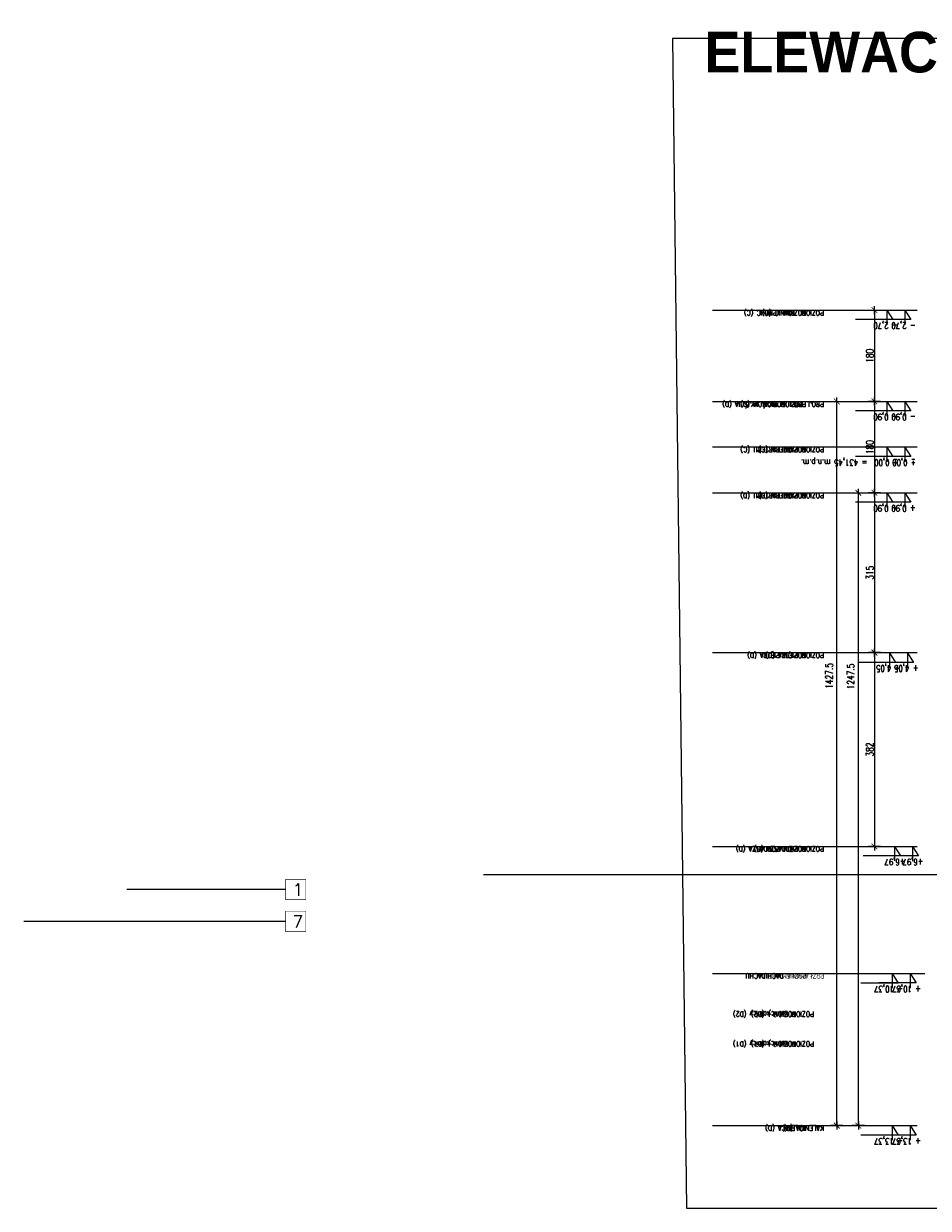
# Model space of a CAD drawing. Header units: millimetres. Extents: x -82287 to 177822, y -399756 to 0.
# Tile 207 of 228: x 56179 to 57962, y -205225 to -202891. Entities that reach past the tile are written whole.
import ezdxf
from ezdxf.enums import TextEntityAlignment as Align

# ---------------------------------------------------------------- set-up
doc = ezdxf.new("R2010")
doc.units = ezdxf.units.MM
doc.header["$MEASUREMENT"] = 0
doc.layers.get('DEFPOINTS').update_dxf_attribs({"lineweight": 50})
doc.layers.add('FL_XREF', color=252, linetype='Continuous')
for name, color, linetype, lineweight in [('SUŁOSZOWA - PB 21 03$0$!! 0_ Opis', 251, 'Continuous', 0), ('SUŁOSZOWA - PB 21 03$0$!! 0_bloki rzędnych', 251, 'Continuous', 0), ('SUŁOSZOWA - PB 21 03$0$!! 0_Opis_pom', 251, 'Continuous', 0), ('SUŁOSZOWA - PB 21 03$0$!! 1  WYDZIELENIE PPOŻ', 251, 'Continuous', 0), ('SUŁOSZOWA - PB 21 03$0$!! 1_OPIS POM NOWE', 251, 'Continuous', 0), ('SUŁOSZOWA - PB 21 03$0$!!_1  OPISY ELEWACJE', 251, 'Continuous', 0), ('SUŁOSZOWA - PB 21 03$0$0-rzedne-blok', 251, 'Continuous', 0)]:
    doc.layers.add(name, color=color, linetype=linetype, lineweight=lineweight)
doc.layers.add('SUŁOSZOWA - PB 21 03$0$!! 0_ramki', color=251, linetype='Continuous', lineweight=0, plot=False)
doc.layers.add('SUŁOSZOWA - PB 21 03$0$ND', color=251, linetype='Continuous', lineweight=0, plot=False)
doc.styles.add('SUŁOSZOWA - PB 21 03$0$ARIAL', font='tahoma.ttf')
doc.styles.add('SUŁOSZOWA - PB 21 03$0$DEUTSCH', font='SIMPLEX8')
doc.styles.add('SUŁOSZOWA - PB 21 03$0$SIMPLEX', font='simplex.shx', dxfattribs={"width": 0.77})
doc.styles.add('SUŁOSZOWA - PB 21 03$0$STYLE10', font='arialbd.ttf')
doc.styles.add('SUŁOSZOWA - PB 21 03$0$TXT', font='simplex.shx')
doc.dimstyles.new('SUŁOSZOWA - PB 21 03$0$OL PB 100', dxfattribs={"dimscale": 4, "dimtxt": 3.5, "dimasz": 0.2, "dimexe": 10, "dimexo": 10, "dimgap": 0.5, "dimtad": 1, "dimdec": 1, "dimrnd": 0.5, "dimzin": 9, "dimdsep": 46, "dimtxsty": 'SUŁOSZOWA - PB 21 03$0$SIMPLEX', "dimblk": 'SUŁOSZOWA - PB 21 03$0$thick_MSz', "dimcen": 0.05, "dimdle": 8, "dimse1": 1, "dimse2": 1, "dimclrd": 256, "dimclre": 256, "dimclrt": 3, "dimadec": 1, "dimazin": 2, "dimtfac": 1, "dimtdec": 1, "dimtix": 1, "dimtofl": 0, "dimtmove": 2, "dimatfit": 3, "dimldrblk": 'SUŁOSZOWA - PB 21 03$0$thick_MSz', "dimfxl": 10, "dimfxlon": 1, "dimtolj": 1, "dimlwd": -1, "dimlwe": -1, "dimarcsym": 0})

# ---------------------------------------------------------------- blocks, each defined once
blk = doc.blocks.new('SUŁOSZOWA - PB 21 03$0$D_kota')
for p, q in [((8.7, 0), (8.7, 23)), ((-0.8, 15), (8.7, 15)), ((8.7, 0), (-0.8, 15))]:
    blk.add_line(p, q)
blk.add_lwpolyline([(-0.8, 15), (57.9, 15)])
at = {"style": 'SUŁOSZOWA - PB 21 03$0$DEUTSCH', "width": 0.8}
blk.add_attdef('POZ.ARCH', (7.3, 19.7), '', height=10, dxfattribs=at)
blk = doc.blocks.new('SUŁOSZOWA - PB 21 03$0$thick_MSz')
for p, q in [((-10, 0), (10, 0)), ((0, 15), (0, -15))]:
    blk.add_line(p, q)
at = {"const_width": 2, "elevation": 2}
blk.add_lwpolyline([(-7.1, -7.1), (7.1, 7.1)], dxfattribs=at)
blk = doc.blocks.new('*D182')
at = {"layer": 'DEFPOINTS', "color": 0, "ltscale": 100, "transparency": 16777216}
for p in [(-7256.9, 8688.1), (-7256.9, 8610.3), (-6009.6, 8600.1)]:
    blk.add_point(p, dxfattribs=at)
at = {"layer": 'SUŁOSZOWA - PB 21 03$0$ND', "ltscale": 100, "transparency": 16777216}
blk.add_line((-6010.4, 8610.3), (-7256.1, 8610.3), dxfattribs=at)
at = {"layer": 'SUŁOSZOWA - PB 21 03$0$ND', "ltscale": 100, "transparency": 16777216, "xscale": 0.8, "yscale": 0.8, "zscale": 0.8}
for p, rotation in [((-7256.9, 8610.3), 180.0000000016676), ((-6009.6, 8610.3), 1.667526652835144e-09)]:
    blk.add_blockref('SUŁOSZOWA - PB 21 03$0$thick_MSz', p, dxfattribs=dict(at, rotation=rotation))
at = {"layer": 'SUŁOSZOWA - PB 21 03$0$ND', "color": 3, "ltscale": 100, "transparency": 16777216, "insert": (-6894.8, 8595.3), "char_height": 14, "attachment_point": 5, "rotation": 180, "style": 'SUŁOSZOWA - PB 21 03$0$SIMPLEX'}
blk.add_mtext('\\A1;1247.5', dxfattribs=at)
blk = doc.blocks.new('*D183')
at = {"layer": 'DEFPOINTS', "color": 0, "ltscale": 100, "transparency": 16777216}
for p in [(-7436.9, 8703.8), (-7256.9, 8703.8), (-7256.9, 8642)]:
    blk.add_point(p, dxfattribs=at)
at = {"layer": 'SUŁOSZOWA - PB 21 03$0$ND', "ltscale": 100, "transparency": 16777216}
blk.add_line((-7436.1, 8642), (-7257.7, 8642), dxfattribs=at)
at = {"layer": 'SUŁOSZOWA - PB 21 03$0$ND', "ltscale": 100, "transparency": 16777216, "xscale": 0.8, "yscale": 0.8, "zscale": 0.8}
for p, rotation in [((-7436.9, 8642), 180.0000000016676), ((-7256.9, 8642), 1.667526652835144e-09)]:
    blk.add_blockref('SUŁOSZOWA - PB 21 03$0$thick_MSz', p, dxfattribs=dict(at, rotation=rotation))
at = {"layer": 'SUŁOSZOWA - PB 21 03$0$ND', "color": 3, "ltscale": 100, "transparency": 16777216, "insert": (-7346.9, 8633), "char_height": 14, "attachment_point": 5, "rotation": 180, "style": 'SUŁOSZOWA - PB 21 03$0$SIMPLEX'}
blk.add_mtext('\\A1;180', dxfattribs=at)
blk = doc.blocks.new('*D184')
at = {"layer": 'DEFPOINTS', "color": 0, "ltscale": 100, "transparency": 16777216}
for p in [(-7256.9, 8703.8), (-6941.9, 8703.8), (-6941.9, 8642)]:
    blk.add_point(p, dxfattribs=at)
at = {"layer": 'SUŁOSZOWA - PB 21 03$0$ND', "ltscale": 100, "transparency": 16777216}
blk.add_line((-7256.1, 8642), (-6942.7, 8642), dxfattribs=at)
at = {"layer": 'SUŁOSZOWA - PB 21 03$0$ND', "ltscale": 100, "transparency": 16777216, "xscale": 0.8, "yscale": 0.8, "zscale": 0.8, "rotation": 180}
blk.add_blockref('SUŁOSZOWA - PB 21 03$0$thick_MSz', (-7256.9, 8642), dxfattribs=at)
at = {"layer": 'SUŁOSZOWA - PB 21 03$0$ND', "ltscale": 100, "transparency": 16777216, "xscale": 0.8, "yscale": 0.8, "zscale": 0.8}
blk.add_blockref('SUŁOSZOWA - PB 21 03$0$thick_MSz', (-6941.9, 8642), dxfattribs=at)
at = {"layer": 'SUŁOSZOWA - PB 21 03$0$ND', "color": 3, "ltscale": 100, "transparency": 16777216, "insert": (-7099.4, 8633), "char_height": 14, "attachment_point": 5, "rotation": 180, "style": 'SUŁOSZOWA - PB 21 03$0$SIMPLEX'}
blk.add_mtext('\\A1;315', dxfattribs=at)
blk = doc.blocks.new('*D185')
at = {"layer": 'DEFPOINTS', "color": 0, "ltscale": 100, "transparency": 16777216}
for p in [(-6941.9, 8703.8), (-6559.9, 8703.8), (-6559.9, 8642)]:
    blk.add_point(p, dxfattribs=at)
at = {"layer": 'SUŁOSZOWA - PB 21 03$0$ND', "ltscale": 100, "transparency": 16777216}
blk.add_line((-6941.1, 8642), (-6560.7, 8642), dxfattribs=at)
at = {"layer": 'SUŁOSZOWA - PB 21 03$0$ND', "ltscale": 100, "transparency": 16777216, "xscale": 0.8, "yscale": 0.8, "zscale": 0.8, "rotation": 180}
blk.add_blockref('SUŁOSZOWA - PB 21 03$0$thick_MSz', (-6941.9, 8642), dxfattribs=at)
at = {"layer": 'SUŁOSZOWA - PB 21 03$0$ND', "ltscale": 100, "transparency": 16777216, "xscale": 0.8, "yscale": 0.8, "zscale": 0.8}
blk.add_blockref('SUŁOSZOWA - PB 21 03$0$thick_MSz', (-6559.9, 8642), dxfattribs=at)
at = {"layer": 'SUŁOSZOWA - PB 21 03$0$ND', "color": 3, "ltscale": 100, "transparency": 16777216, "insert": (-6750.9, 8633), "char_height": 14, "attachment_point": 5, "rotation": 180, "style": 'SUŁOSZOWA - PB 21 03$0$SIMPLEX'}
blk.add_mtext('\\A1;382', dxfattribs=at)
blk = doc.blocks.new('*D186')
at = {"layer": 'DEFPOINTS', "color": 0, "ltscale": 100, "transparency": 16777216}
for p in [(-7616.9, 8679.3), (-7436.9, 8679.3), (-7436.9, 8642)]:
    blk.add_point(p, dxfattribs=at)
at = {"layer": 'SUŁOSZOWA - PB 21 03$0$ND', "ltscale": 100, "transparency": 16777216}
blk.add_line((-7616.1, 8642), (-7437.7, 8642), dxfattribs=at)
at = {"layer": 'SUŁOSZOWA - PB 21 03$0$ND', "ltscale": 100, "transparency": 16777216, "xscale": 0.8, "yscale": 0.8, "zscale": 0.8}
for p, rotation in [((-7616.9, 8642), 180.0000000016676), ((-7436.9, 8642), 1.667526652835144e-09)]:
    blk.add_blockref('SUŁOSZOWA - PB 21 03$0$thick_MSz', p, dxfattribs=dict(at, rotation=rotation))
at = {"layer": 'SUŁOSZOWA - PB 21 03$0$ND', "color": 3, "ltscale": 100, "transparency": 16777216, "insert": (-7526.9, 8633), "char_height": 14, "attachment_point": 5, "rotation": 180, "style": 'SUŁOSZOWA - PB 21 03$0$SIMPLEX'}
blk.add_mtext('\\A1;180', dxfattribs=at)
blk = doc.blocks.new('*D187')
at = {"layer": 'DEFPOINTS', "color": 0, "ltscale": 100, "transparency": 16777216}
for p in [(-7436.9, 8688.1), (-7436.9, 8567.8), (-6009.6, 8557.6)]:
    blk.add_point(p, dxfattribs=at)
at = {"layer": 'SUŁOSZOWA - PB 21 03$0$ND', "ltscale": 100, "transparency": 16777216}
blk.add_line((-6010.4, 8567.8), (-7436.1, 8567.8), dxfattribs=at)
at = {"layer": 'SUŁOSZOWA - PB 21 03$0$ND', "ltscale": 100, "transparency": 16777216, "xscale": 0.8, "yscale": 0.8, "zscale": 0.8}
for p, rotation in [((-7436.9, 8567.8), 180.0000000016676), ((-6009.6, 8567.8), 1.667526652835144e-09)]:
    blk.add_blockref('SUŁOSZOWA - PB 21 03$0$thick_MSz', p, dxfattribs=dict(at, rotation=rotation))
at = {"layer": 'SUŁOSZOWA - PB 21 03$0$ND', "color": 3, "ltscale": 100, "transparency": 16777216, "insert": (-6895.9, 8552.8), "char_height": 14, "attachment_point": 5, "rotation": 180, "style": 'SUŁOSZOWA - PB 21 03$0$SIMPLEX'}
blk.add_mtext('\\A1;1427.5', dxfattribs=at)
blk = doc.blocks.new('SUŁOSZOWA - PB 21 03$0$rzędne elewacje')
at = {"layer": 'SUŁOSZOWA - PB 21 03$0$0-rzedne-blok'}
for p, q in [((45186.1, -202764.8), (45186.1, -202618)), ((45366.1, -202764.8), (45366.1, -202618)), ((45546.1, -202764.8), (45546.1, -202618)), ((45861.1, -202764.8), (45861.1, -202618)), ((46243.1, -202764.8), (46243.1, -202618)), ((46493.6, -202764.8), (46493.6, -202618)), ((46793.4, -202764.8), (46793.4, -202618)), ((45186.1, -203021.7), (45186.1, -202819.8)), ((45366.1, -203021.7), (45366.1, -202819.8)), ((45546.1, -203021.7), (45546.1, -202819.8)), ((45861.1, -203021.7), (45861.1, -202819.8)), ((46243.1, -203021.7), (46243.1, -202819.8)), ((46493.6, -203021.7), (46493.6, -202819.8)), ((46793.4, -203021.7), (46793.4, -202819.8))]:
    blk.add_line(p, q, dxfattribs=at)
for points in [[(45456.1, -202618), (45456.1, -202764.8)], [(46493.6, -202764.8), (46493.6, -202618)], [(45456.1, -202819.8), (45456.1, -203021.7)], [(46493.6, -203021.7), (46493.6, -202819.8)]]:
    blk.add_lwpolyline(points, dxfattribs=at)
ref = blk.add_blockref('SUŁOSZOWA - PB 21 03$0$D_kota', (46243.1, -202652.1), dxfattribs=dict(at, xscale=1.250000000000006, yscale=1.250000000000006, zscale=1.250000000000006, rotation=270))
ref.add_attrib('POZ.ARCH', '+6,97', (46267.7, -202641.3), dxfattribs={"layer": '0', "height": 12.5, "rotation": 270, "style": 'SUŁOSZOWA - PB 21 03$0$DEUTSCH', "width": 0.8})
ref = blk.add_blockref('SUŁOSZOWA - PB 21 03$0$D_kota', (45186.1, -202667.3), dxfattribs=dict(at, xscale=1.250000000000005, yscale=1.250000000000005, zscale=1.250000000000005, rotation=270))
ref.add_attrib('POZ.ARCH', '- 2,70  ', (45210.7, -202656.5), dxfattribs={"layer": '0', "height": 12.5, "rotation": 270, "style": 'SUŁOSZOWA - PB 21 03$0$DEUTSCH', "width": 0.8})
ref = blk.add_blockref('SUŁOSZOWA - PB 21 03$0$D_kota', (45366.1, -202667.3), dxfattribs=dict(at, xscale=1.250000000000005, yscale=1.250000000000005, zscale=1.250000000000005, rotation=270))
ref.add_attrib('POZ.ARCH', '- 0,90  ', (45390.7, -202656.5), dxfattribs={"layer": '0', "height": 12.5, "rotation": 270, "style": 'SUŁOSZOWA - PB 21 03$0$DEUTSCH', "width": 0.8})
ref = blk.add_blockref('SUŁOSZOWA - PB 21 03$0$D_kota', (45456.1, -202667.3), dxfattribs=dict(at, xscale=1.250000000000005, yscale=1.250000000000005, zscale=1.250000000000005, rotation=270))
ref.add_attrib('POZ.ARCH', '%%p 0,00  = 431,45 m.n.p.m.', (45480.7, -202656.5), dxfattribs={"layer": '0', "height": 12.5, "rotation": 270, "style": 'SUŁOSZOWA - PB 21 03$0$DEUTSCH', "width": 0.8})
ref = blk.add_blockref('SUŁOSZOWA - PB 21 03$0$D_kota', (45546.1, -202667.3), dxfattribs=dict(at, xscale=1.250000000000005, yscale=1.250000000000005, zscale=1.250000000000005, rotation=270))
ref.add_attrib('POZ.ARCH', '+ 0,90  ', (45570.7, -202656.5), dxfattribs={"layer": '0', "height": 12.5, "rotation": 270, "style": 'SUŁOSZOWA - PB 21 03$0$DEUTSCH', "width": 0.8})
ref = blk.add_blockref('SUŁOSZOWA - PB 21 03$0$D_kota', (45861.6, -202661.9), dxfattribs=dict(at, xscale=1.250000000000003, yscale=1.250000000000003, zscale=1.250000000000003, rotation=269.9999999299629))
ref.add_attrib('POZ.ARCH', '+ 4,05', (45886.2, -202651.1), dxfattribs={"layer": '0', "height": 12.5, "rotation": 270, "style": 'SUŁOSZOWA - PB 21 03$0$DEUTSCH', "width": 0.8})
ref = blk.add_blockref('SUŁOSZOWA - PB 21 03$0$D_kota', (46493.6, -202656.9), dxfattribs=dict(at, xscale=1.250000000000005, yscale=1.250000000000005, zscale=1.250000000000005, rotation=270))
ref.add_attrib('POZ.ARCH', '+ 10,37', (46518.2, -202646.1), dxfattribs={"layer": '0', "height": 12.5, "rotation": 270, "style": 'SUŁOSZOWA - PB 21 03$0$DEUTSCH', "width": 0.8})
ref = blk.add_blockref('SUŁOSZOWA - PB 21 03$0$D_kota', (46793.4, -202656.9), dxfattribs=dict(at, xscale=1.250000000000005, yscale=1.250000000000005, zscale=1.250000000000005, rotation=270))
ref.add_attrib('POZ.ARCH', '+ 13,37', (46818, -202646.1), dxfattribs={"layer": '0', "height": 12.5, "rotation": 270, "style": 'SUŁOSZOWA - PB 21 03$0$DEUTSCH', "width": 0.8})
at = {"layer": 'SUŁOSZOWA - PB 21 03$0$0-rzedne-blok', "style": 'SUŁOSZOWA - PB 21 03$0$SIMPLEX', "width": 0.77}
for s, p in [('POZIOM  PIWNIC (C)', (45186.7, -202837.1)), ('PROJ. POZIOM WYJŚCIA (D)', (45366.7, -202837.1)), ('POZIOM PARTERU (C)', (45456.1, -202837.1)), ('POZIOM PARTERU (D)', (45546.7, -202837.1)), ('POZIOM PIĘTRA (D)', (45861.7, -202837.1)), ('POZIOM PODDASZA (D)', (46243.1, -202837.1)), ('PRZŁAMANIE DACHU', (46493.6, -202837.1)), ('KALENICA (D)', (46793.4, -202837.1)), ('POZIOM kalnicy (D2)', (46568.8, -202856.7, 0)), ('POZIOM kalnicy (D1)', (46627.4, -202856.7, 0))]:
    blk.add_text(s, height=10, rotation=270, dxfattribs=at).set_placement(p)
blk = doc.blocks.new('SUŁOSZOWA - PB 21 03$0$BLOK POZIOMY SALA GIMNASTYCZNA')
for p, q in [((-7616.85, 8430.57), (-7616.85, 8688.11)), ((-7436.85, 8430.57), (-7436.85, 8688.11)), ((-7256.85, 8430.57), (-7256.85, 8688.11)), ((-6941.85, 8430.57), (-6941.85, 8688.11)), ((-6559.85, 8401.77), (-6559.85, 8659.32)), ((-6309.42, 8401.77), (-6309.42, 8659.32)), ((-6009.57, 8401.77), (-6009.57, 8659.32))]:
    blk.add_line(p, q)
for points in [[(-6309.42, 8401.77), (-6309.42, 8741.67)], [(-7346.85, 8712.69), (-7346.85, 8429.66)]]:
    blk.add_lwpolyline(points)
at = {"layer": 'SUŁOSZOWA - PB 21 03$0$0-rzedne-blok'}
ref = blk.add_blockref('SUŁOSZOWA - PB 21 03$0$D_kota', (-6559.85, 8727.86), dxfattribs=dict(at, xscale=1.250000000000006, yscale=1.250000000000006, zscale=1.250000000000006, rotation=270))
ref.add_attrib('POZ.ARCH', '+6,97', (-6535.27, 8738.69), dxfattribs={"layer": '0', "height": 12.5, "rotation": 270, "style": 'SUŁOSZOWA - PB 21 03$0$DEUTSCH', "width": 0.8})
ref = blk.add_blockref('SUŁOSZOWA - PB 21 03$0$D_kota', (-6309.42, 8723.05), dxfattribs=dict(at, xscale=1.250000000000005, yscale=1.250000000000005, zscale=1.250000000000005, rotation=270))
ref.add_attrib('POZ.ARCH', '+ 10,37', (-6284.84, 8733.88), dxfattribs={"layer": '0', "height": 12.5, "rotation": 270, "style": 'SUŁOSZOWA - PB 21 03$0$DEUTSCH', "width": 0.8})
ref = blk.add_blockref('SUŁOSZOWA - PB 21 03$0$D_kota', (-6009.57, 8723.05), dxfattribs=dict(at, xscale=1.250000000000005, yscale=1.250000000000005, zscale=1.250000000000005, rotation=270))
ref.add_attrib('POZ.ARCH', '+ 13,37', (-5984.99, 8733.88), dxfattribs={"layer": '0', "height": 12.5, "rotation": 270, "style": 'SUŁOSZOWA - PB 21 03$0$DEUTSCH', "width": 0.8})
ref = blk.add_blockref('SUŁOSZOWA - PB 21 03$0$D_kota', (-7616.85, 8712.69), dxfattribs=dict(at, xscale=1.250000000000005, yscale=1.250000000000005, zscale=1.250000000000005, rotation=270))
ref.add_attrib('POZ.ARCH', '- 2,70  ', (-7592.27, 8723.52), dxfattribs={"layer": '0', "height": 12.5, "rotation": 270, "style": 'SUŁOSZOWA - PB 21 03$0$DEUTSCH', "width": 0.8})
ref = blk.add_blockref('SUŁOSZOWA - PB 21 03$0$D_kota', (-7436.85, 8712.69), dxfattribs=dict(at, xscale=1.250000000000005, yscale=1.250000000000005, zscale=1.250000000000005, rotation=270))
ref.add_attrib('POZ.ARCH', '- 0,90  ', (-7412.27, 8723.52), dxfattribs={"layer": '0', "height": 12.5, "rotation": 270, "style": 'SUŁOSZOWA - PB 21 03$0$DEUTSCH', "width": 0.8})
ref = blk.add_blockref('SUŁOSZOWA - PB 21 03$0$D_kota', (-7346.85, 8712.69), dxfattribs=dict(at, xscale=1.250000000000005, yscale=1.250000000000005, zscale=1.250000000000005, rotation=270))
ref.add_attrib('POZ.ARCH', '%%p 0,00  ', (-7322.27, 8723.52), dxfattribs={"layer": '0', "height": 12.5, "rotation": 270, "style": 'SUŁOSZOWA - PB 21 03$0$DEUTSCH', "width": 0.8})
ref = blk.add_blockref('SUŁOSZOWA - PB 21 03$0$D_kota', (-7256.85, 8712.69), dxfattribs=dict(at, xscale=1.250000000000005, yscale=1.250000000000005, zscale=1.250000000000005, rotation=270))
ref.add_attrib('POZ.ARCH', '+ 0,90  ', (-7232.27, 8723.52), dxfattribs={"layer": '0', "height": 12.5, "rotation": 270, "style": 'SUŁOSZOWA - PB 21 03$0$DEUTSCH', "width": 0.8})
ref = blk.add_blockref('SUŁOSZOWA - PB 21 03$0$D_kota', (-6941.38, 8718.1), dxfattribs=dict(at, xscale=1.250000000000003, yscale=1.250000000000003, zscale=1.250000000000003, rotation=269.9999999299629))
ref.add_attrib('POZ.ARCH', '+ 4,05', (-6916.8, 8728.93), dxfattribs={"layer": '0', "height": 12.5, "rotation": 270, "style": 'SUŁOSZOWA - PB 21 03$0$DEUTSCH', "width": 0.8})
at = {"style": 'SUŁOSZOWA - PB 21 03$0$SIMPLEX', "width": 0.77}
for s, p in [('POZIOM  PIWNIC (C)', (-7616.31, 8542.85)), ('PROJ. POZIOM WYJŚCIA (D)', (-7436.31, 8542.85)), ('POZIOM PARTERU (C)', (-7346.85, 8542.85)), ('POZIOM PARTERU (D)', (-7256.31, 8542.85)), ('POZIOM PIĘTRA (D)', (-6941.31, 8542.85)), ('POZIOM PODDASZA (D)', (-6559.85, 8542.85)), ('PRZŁAMANIE DACHU', (-6309.42, 8542.85)), ('KALENICA (D)', (-6009.57, 8542.85)), ('POZIOM kalnicy (D2)', (-6234.21, 8523.33, -0.04)), ('POZIOM kalnicy (D1)', (-6175.6, 8523.33, -0.04))]:
    blk.add_text(s, height=10, rotation=270, dxfattribs=at).set_placement(p)
at = {"layer": 'SUŁOSZOWA - PB 21 03$0$ND', "ltscale": 100}
for base, p1, p2, picture, middle in [((-7256.85, 8641.97), (-7436.85, 8703.84), (-7256.85, 8703.84), '*D183', (-7346.85, 8632.97)), ((-7436.85, 8641.97), (-7616.85, 8679.26), (-7436.85, 8679.26), '*D186', (-7526.85, 8632.97))]:
    dim = blk.add_linear_dim(base=base, p1=p1, p2=p2, angle=0, dimstyle='SUŁOSZOWA - PB 21 03$0$OL PB 100', dxfattribs=at)
    dim.commit()
    dim.dimension.update_dxf_attribs({"geometry": picture, "text_midpoint": middle})
for base, p1, p2, picture, middle in [((-7436.85, 8567.75), (-6009.57, 8557.61), (-7436.85, 8688.11), '*D187', (-6895.9, 8552.8)), ((-7256.85, 8610.27), (-6009.57, 8600.13), (-7256.85, 8688.11), '*D182', (-6894.77, 8595.31))]:
    dim = blk.add_linear_dim(base=base, p1=p1, p2=p2, angle=0, dimstyle='SUŁOSZOWA - PB 21 03$0$OL PB 100', dxfattribs=at)
    dim.commit()
    dim.dimension.update_dxf_attribs({"geometry": picture, "text_midpoint": middle, "dimtype": 160})
for base, p1, p2, picture, middle in [((-6941.85, 8641.97), (-7256.85, 8703.84), (-6941.85, 8703.84), '*D184', (-7099.35, 8632.97)), ((-6559.85, 8641.97), (-6941.85, 8703.84), (-6559.85, 8703.84), '*D185', (-6750.85, 8632.97))]:
    dim = blk.add_linear_dim(base=base, p1=p1, p2=p2, dimstyle='SUŁOSZOWA - PB 21 03$0$OL PB 100', dxfattribs=at)
    dim.commit()
    dim.dimension.update_dxf_attribs({"geometry": picture, "text_midpoint": middle})
blk = doc.blocks.new('SUŁOSZOWA - PB 21 03')
at = {"layer": 'SUŁOSZOWA - PB 21 03$0$!! 0_ramki'}
blk.add_lwpolyline([(57423.43585, -205278.37862), (64626.72452, -205278.37862), (64599.09384, -202972.5386), (57395.80517, -202972.5386)], close=True, dxfattribs=at)
at = {"layer": 'SUŁOSZOWA - PB 21 03$0$!! 1  WYDZIELENIE PPOŻ'}
blk.add_lwpolyline([(59090.59686, -204620.86029), (57023.31395, -204620.86029)], dxfattribs=at)
at = {"layer": 'SUŁOSZOWA - PB 21 03$0$!!_1  OPISY ELEWACJE', "const_width": 1.2}
for points in [[(56633.15142, -204670.27223), (56633.15142, -204629.72744), (56672.86576, -204629.72744), (56672.86576, -204670.27223)], [(56633.15142, -204670.27223), (56633.15142, -204629.72744), (56672.86576, -204629.72744), (56672.86576, -204670.27223)], [(56633.15142, -204733.20443), (56633.15142, -204692.65964), (56672.86576, -204692.65964), (56672.86576, -204733.20443)], [(56633.15142, -204733.20443), (56633.15142, -204692.65964), (56672.86576, -204692.65964), (56672.86576, -204733.20443)]]:
    blk.add_lwpolyline(points, close=True, dxfattribs=at)
at = {"layer": 'SUŁOSZOWA - PB 21 03$0$!!_1  OPISY ELEWACJE'}
for points in [[(56633.15142, -204649.99983), (56320.21568, -204649.99983)], [(56633.15142, -204712.93203), (56116.54332, -204712.93203)]]:
    blk.add_lwpolyline(points, dxfattribs=at)
at = {"layer": 'SUŁOSZOWA - PB 21 03$0$!! 0_bloki rzędnych', "rotation": 270}
blk.add_blockref('SUŁOSZOWA - PB 21 03$0$BLOK POZIOMY SALA GIMNASTYCZNA', (49151.85183, -211124.96165), dxfattribs=at)
at = {"layer": 'SUŁOSZOWA - PB 21 03$0$!! 1  WYDZIELENIE PPOŻ', "rotation": 270}
blk.add_blockref('SUŁOSZOWA - PB 21 03$0$rzędne elewacje', (260496.34295, -158321.96384), dxfattribs=at)
at = {"layer": 'SUŁOSZOWA - PB 21 03$0$!! 0_ Opis', "style": 'SUŁOSZOWA - PB 21 03$0$STYLE10', "width": 0.95}
blk.add_text('ELEWACJA POŁUDNIOWA AB', height=80, dxfattribs=at).set_placement((57458.92604, -203039.53698))
at = {"layer": 'SUŁOSZOWA - PB 21 03$0$!! 0_Opis_pom', "ltscale": 0.7, "style": 'SUŁOSZOWA - PB 21 03$0$ARIAL'}
for tag, p in [('B0,19', (52679.2094, -194257.55204)), ('B2,14', (73874.0461, -194402.0887)), ('B1,21', (60405.50261, -194427.18207)), ('B2,12', (73342.49259, -194413.89249)), ('A1,16', (59129.54925, -194448.08429)), ('B1/17', (59524.53699, -194450.37428)), ('B1,19', (59914.81903, -194448.15658)), ('1,23', (61575.22173, -194450.37428)), ('B2,11', (73069.01144, -194438.89383)), ('B2,16', (75195.07765, -194441.83446)), ('B0,15', (51514.15008, -194461.8073)), ('B0,18', (52071.43815, -194478.40179)), ('A1,1', (58808.06672, -194460.94161)), ('B1,18', (59715.51745, -194473.87108)), ('1,22', (60947.33929, -194456.1144)), ('B2,17', (75506.7465, -194471.3759)), ('B2,19.1', (76701.67035, -194466.03695)), ('B3,7', (87459.81312, -194465.07097)), ('B3,3', (88235.73906, -194465.79732)), ('B3,8', (90006.66539, -194478.47972)), ('B1,20', (60198.53687, -194490.17374)), ('B2,10', (72728.63362, -194489.37283)), ('B2,13', (73649.91716, -194500.01242)), ('B2,15', (74566.38885, -194487.81114)), ('B3,6', (86826.65132, -194483.15512)), ('A0,6', (49094.40602, -194505.72387)), ('A0,4', (49692.81919, -194517.93289)), ('A0,3', (49906.53818, -194524.03766)), ('B0,22', (54187.56644, -194519.04308)), ('A1,6', (58565.96262, -194514.50753)), ('B1,1', (61908.24378, -194515.48656)), ('A2,5', (72452.45009, -194505.90583)), ('A0,5', (49399.71914, -194533.19455)), ('B0,20', (53125.45224, -194527.8835)), ('B0,21', (53847.26622, -194535.08002)), ('B1,3', (62229.35503, -194604.49851)), ('B2,18', (75922.43604, -194612.23635)), ('B2,19', (77152.69039, -194617.53776)), ('A3,4', (85509.27934, -194642.47136)), ('B0,24B', (54824.42896, -194684.26784)), ('B0,13', (50367.63944, -194706.5583)), ('B0,16', (51457.40872, -194704.43091)), ('B0,17', (51897.58569, -194706.77195)), ('B1,4', (63476.45184, -194691.11207)), ('A2,4', (71695.75649, -194707.44268)), ('A1,5', (58149.22649, -194724.80163)), ('A2.1', (72371.45884, -194731.56251)), ('B0,23', (54542.05776, -194742.93939)), ('A1,2', (58744.42262, -194746.622)), ('B1,2D', (60756.29674, -194750.92727)), ('A1,15', (59129.54925, -194780.73348)), ('B0,14', (50962.60809, -194789.06568)), ('B1,4', (63483.03852, -194791.04365)), ('A3.1', (86079.08704, -194786.62422)), ('A0,2', (49295.91259, -194810.95246)), ('B0,7', (52851.95551, -194845.56115)), ('B1,2B', (62374.83512, -194841.86715)), ('B2.7', (74548.27897, -194836.12781)), ('B3,2', (89035.72921, -194837.99287)), ('B1,2A', (61803.35407, -194869.27513)), ('B0,8', (51561.38742, -194890.27848)), ('A1,3', (58810.05243, -195008.83917)), ('A3.2', (86016.50296, -195004.88875)), ('A0,1', (49914.27925, -195025.82804)), ('A0,10', (49695.87246, -195042.9259)), ('B0,17', (51225.06492, -195049.74007)), ('A0,7', (49042.50308, -195082.6056)), ('B0,6', (52110.41055, -195069.39267)), ('B1,8', (61403.63433, -195071.25189)), ('A2.2', (72371.45884, -195070.78713)), ('B2.2', (74976.1855, -195068.47988)), ('B3,11', (88623.94853, -195099.23575)), ('B3,4', (87612.56208, -195132.78192)), ('B3,5', (86839.47632, -195174.05241)), ('B0,12', (50313.60595, -195207.52936)), ('B0,11', (50726.178, -195219.06638)), ('B3,10', (89778.42161, -195220.68871)), ('B0,24A', (54359.17011, -195245.97867)), ('B1,6', (63686.26823, -195231.3997)), ('A0,11', (49643.96951, -195271.84772)), ('B0,10', (51476.34179, -195259.44699)), ('A1,4', (58093.66276, -195250.96213)), ('B3,9', (90479.74099, -195260.18621)), ('A0,8', (49042.50308, -195293.21363)), ('B0,9', (51798.4912, -195291.17482)), ('B1,14', (59332.54805, -195280.73534)), ('B2,21', (75970.16114, -195290.81005)), ('B1,13', (60186.62513, -195314.46953)), ('B1,5', (63419.22943, -195317.21026)), ('A2.3', (71832.37045, -195318.78232)), ('B2,9', (73175.51251, -195317.21162)), ('B2,4', (74493.5947, -195318.7733)), ('B2,3', (74674.2815, -195319.28036)), ('A3,3', (85569.83931, -195318.78232)), ('B0,3', (52068.59538, -195319.60465)), ('B1,10', (60892.94126, -195319.45825)), ('B2,8', (73894.209, -195338.18956)), ('B3,1', (88723.65615, -195329.98594)), ('B0,2', (52227.2348, -195357.98297)), ('B1,9', (61058.12383, -195344.48743)), ('B2.1', (75304.74121, -195348.36327)), ('B2,20', (77211.021, -195343.82367)), ('B1,2C', (61827.40698, -195369.02625)), ('B1,7', (62134.52151, -195372.05069)), ('B0,1', (53061.17304, -195403.85659)), ('A0,9', (49001.50444, -195413.15723)), ('A0,12', (49689.76592, -195485.50737)), ('B0,4', (52224.78303, -195500.96352)), ('B1,11', (61050.00078, -195512.89565)), ('B2,5', (74686.48999, -195507.24036)), ('B1,12', (60864.00751, -195544.00738)), ('B2,6', (74499.29165, -195549.55175)), ('B0,5', (52066.14362, -195556.83806)), ('C2,2', (74812.78942, -195865.8959)), ('C1,3', (61091.58871, -195973.27844)), ('C0,2A', (52278.30875, -196050.48297)), ('C0,1', (52808.36775, -196132.34208)), ('C1,2', (61690.27405, -196439.72387)), ('C1,1', (62060.59754, -196465.28533)), ('C3,1', (88979.71614, -196545.67785)), ('C0,2B', (53028.88223, -196668.8019)), ('C1,4', (61008.68123, -196686.32122)), ('C2,1', (75334.65984, -196786.2197)), ('C2,3', (74834.65119, -196933.26657)), ('C1,5', (61062.7252, -196991.42453)), ('C1,10', (62127.38542, -196998.81344)), ('C1,9', (62147.33751, -197289.53424)), ('C0,3', (52181.98562, -197341.92176)), ('C1,6', (61131.41824, -197329.69535)), ('C0,4', (52345.96562, -197596.60561)), ('D1,1', (73931.12245, -197584.03121)), ('D0,18', (60296.49264, -197617.95269)), ('C2,4', (75243.70451, -197663.89)), ('D0,7', (59141.53804, -197722.84718)), ('D0,17', (60701.16801, -197741.44864)), ('C1,7', (61222.2575, -197737.18052)), ('D1,4', (73157.19908, -197744.29721)), ('D0,3', (59562.25866, -197751.14316)), ('D1,6', (72757.78643, -197751.22612)), ('D0,6', (58741.71849, -197802.61699)), ('D0,10', (58357.73602, -197820.93991)), ('D,09', (59195.67196, -197881.51243)), ('C0,5', (52269.72696, -197902.4362)), ('C0,6', (52872.93793, -197917.07354)), ('D0,2', (59943.06082, -197917.06725)), ('D1,3', (73475.28953, -197924.29875)), ('D0,16', (60721.3534, -197935.2949)), ('D0,8', (59058.9008, -197963.64925)), ('D0,5', (59448.52586, -197969.8061)), ('D1,5', (73291.61607, -197999.29956)), ('C2,5', (74555.08284, -197988.7886)), ('D0,4', (59655.02693, -198042.2589)), ('D0,15', (60692.12223, -198127.4643)), ('D0,1', (59931.33074, -198173.12806)), ('D1,2', (73578.07819, -198172.30068)), ('D0,11', (58161.27105, -198211.45823)), ('D0,12', (58250.99458, -198537.17631)), ('D0,13', (58250.99458, -198764.99605)), ('D0,14', (59130.08589, -198795.3373)), ('D1,7', (71854.87376, -198786.88467)), ('D1,8', (71715.35366, -199212.44512))]:
    blk.add_attdef(tag, text='', height=11.968, dxfattribs=at).set_placement(p, align=Align.MIDDLE_CENTER)
at = {"layer": 'SUŁOSZOWA - PB 21 03$0$!! 1_OPIS POM NOWE', "style": 'SUŁOSZOWA - PB 21 03$0$ARIAL'}
for tag, p in [('C1.7A', (61271.6179, -197538.30303)), ('C2.5B', (74970.66097, -197546.70728)), ('C2,5C', (74903.71123, -197659.13664)), ('C2.4', (75374.07862, -197726.11453)), ('D1,2B', (74322.25834, -197791.43247)), ('C1.7C', (61260.26049, -197811.38428)), ('C1.8B', (61588.27341, -197817.62151)), ('C1.8A', (61884.42005, -197818.94854)), ('C1.7B', (61322.12354, -197933.89849)), ('C2,5A', (74943.41937, -197993.49482)), ('E1.2', (62164.78326, -198139.98688)), ('E1.5E', (62692.10372, -198153.27854)), ('D1,2C', (73419.9359, -198156.57844)), ('E2.9', (75361.45041, -198161.88904)), ('E2.7', (76022.45692, -198162.26272)), ('E3.1', (88990.58975, -198158.87886)), ('E1.5D', (62993.60773, -198185.416)), ('D1,2A', (74280.17915, -198172.30068)), ('E1.1', (61330.46191, -198191.9806)), ('E1.5C', (63016.9343, -198246.3437)), ('E1.5B', (63264.15117, -198307.8661)), ('E3.2', (88781.41347, -198385.24275)), ('E1.6', (61022.6264, -198421.00827)), ('E2.2', (74782.75417, -198427.85813)), ('E2.8', (75757.29014, -198437.09188)), ('E2.6', (76531.8031, -198444.40756)), ('E1.5A', (63049.47589, -198456.39852)), ('E3.4', (89392.22607, -198450.03942)), ('E1.5G', (62892.39981, -198586.12622)), ('E1.5F', (62736.15118, -198589.14592)), ('E1,4', (61888.25021, -198652.6996)), ('E2.1', (75803.99631, -198697.05773)), ('E1.5L', (63297.7633, -198733.65678)), ('E1.3', (61058.5992, -198806.28147)), ('E1.5H', (62893.53005, -198830.01758)), ('E2,3', (74778.52304, -198843.9541)), ('E3.3', (89150.95684, -198867.32581)), ('E1.5K', (63266.15427, -198904.67789)), ('E1.5I', (62723.74907, -199005.87002)), ('E2.4', (75135.87669, -199083.20857)), ('E2.5', (76615.04061, -199164.91143)), ('E1.5J', (63204.25187, -199215.697))]:
    blk.add_attdef(tag, text='', height=11.968, dxfattribs=at).set_placement(p, align=Align.MIDDLE_CENTER)
at = {"layer": 'SUŁOSZOWA - PB 21 03$0$!!_1  OPISY ELEWACJE', "char_height": 24, "attachment_point": 1, "style": 'SUŁOSZOWA - PB 21 03$0$TXT'}
for s, insert in [('1', (56646.85334, -204638.39606)), ('7', (56646.85334, -204701.32826))]:
    blk.add_mtext_dynamic_manual_height_columns(s, width=40.5447886, gutter_width=90, heights=[0], dxfattribs=dict(at, insert=insert))

msp = doc.modelspace()

# ---------------------------------------------------------------- block references
at = {"layer": 'FL_XREF'}
msp.add_blockref('SUŁOSZOWA - PB 21 03', (62.3, 52.9), dxfattribs=at)

doc.saveas('drawing.dxf')
